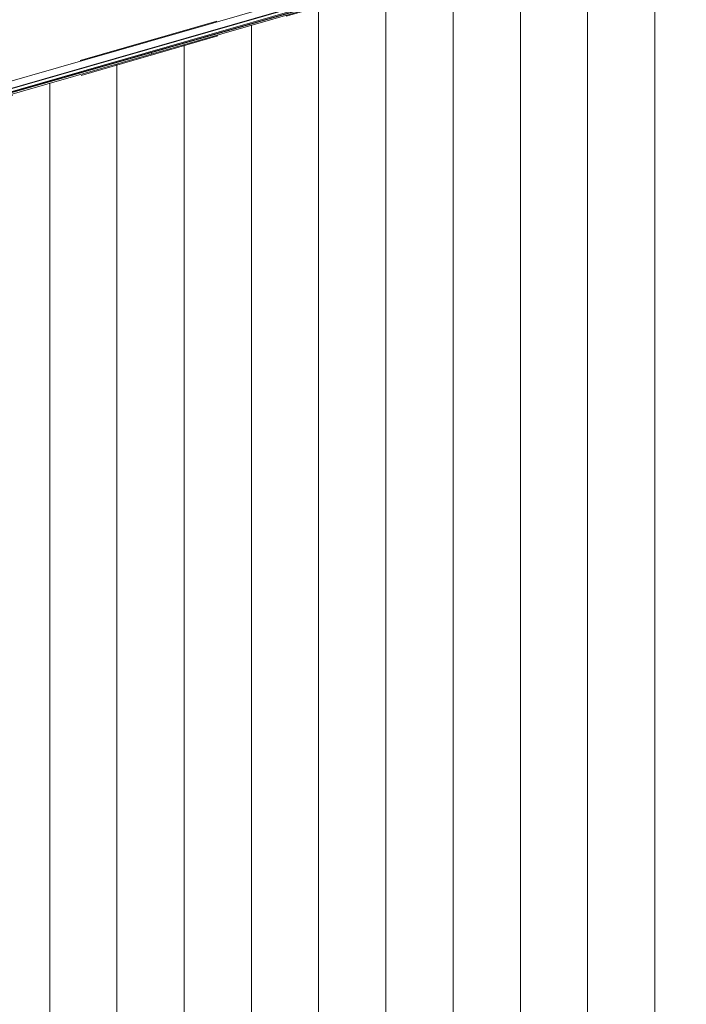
# Model space of a CAD drawing. Header units: millimetres. Extents: x -65 to 293624, y -1905 to 31061.
# Tile 58 of 256: x 38406 to 39397, y 17472 to 18937. Entities that reach past the tile are written whole.
import ezdxf

# ---------------------------------------------------------------- set-up
doc = ezdxf.new("R2010")
doc.units = ezdxf.units.MM
doc.header["$MEASUREMENT"] = 0
doc.linetypes.add('Hidden Line', pattern=[317.5, 211.666667, -105.833333])
for name, color, linetype in [('00 2D joon.AR', 7, 'Continuous'), ('1247 Fassaadi valgusti.AR', 7, 'Continuous'), ('1263 Katuse alusserv.AR', 7, 'Continuous'), ('1264 Katusevarustus.AR', 7, 'Continuous')]:
    doc.layers.add(name, color=color, linetype=linetype)

# ---------------------------------------------------------------- blocks, each defined once
blk = doc.blocks.new('*X255', base_point=(-38239, 12361.4))
at = {"layer": '1263 Katuse alusserv.AR', "color": 7, "linetype": 'Continuous', "lineweight": 13}
blk.add_line((38601.4, 18888.5), (38602, 18886.3), dxfattribs=at)
blk = doc.blocks.new('*X256', base_point=(-38239, 12361.4))
at = {"layer": '1263 Katuse alusserv.AR', "color": 7, "linetype": 'Continuous', "lineweight": 13}
blk.add_line((38601.4, 18888.5), (38602, 18886.3), dxfattribs=at)
blk = doc.blocks.new('*X261', base_point=(-38239, 12361.4))
at = {"layer": '1263 Katuse alusserv.AR', "color": 7, "linetype": 'Continuous', "lineweight": 13}
for p, q in [((38950.6, 18975.8), (38950.6, 18911.9)), ((38950.6, 18975.8), (38950.6, 18911.9)), ((39050.6, 18975.8), (39050.6, 18911.9)), ((39050.6, 18975.8), (39050.6, 18911.9)), ((39150.6, 18975.8), (39150.6, 18911.9)), ((39150.6, 18975.8), (39150.6, 18911.9)), ((39250.6, 18975.8), (39250.6, 18911.9)), ((39250.6, 18975.8), (39250.6, 18911.9)), ((39350.6, 18975.8), (39350.6, 18911.9)), ((39350.6, 18975.8), (39350.6, 18911.9)), ((38850.6, 18958), (38850.6, 18911.9)), ((38850.6, 18958), (38850.6, 18911.9)), ((38750.6, 18929.2), (38750.6, 18911.9)), ((38750.6, 18929.2), (38750.6, 18911.9)), ((38750.6, 18911.9), (38750.6, 18847.9)), ((38750.6, 18911.9), (38750.6, 18847.9)), ((38850.6, 18911.9), (38850.6, 18847.9)), ((38850.6, 18911.9), (38850.6, 18847.9)), ((38950.6, 18911.9), (38950.6, 18847.9)), ((38950.6, 18911.9), (38950.6, 18847.9)), ((39050.6, 18911.9), (39050.6, 18847.9)), ((39050.6, 18911.9), (39050.6, 18847.9)), ((39150.6, 18911.9), (39150.6, 18847.9)), ((39150.6, 18911.9), (39150.6, 18847.9)), ((39250.6, 18911.9), (39250.6, 18847.9)), ((39250.6, 18911.9), (39250.6, 18847.9)), ((39350.6, 18911.9), (39350.6, 18847.9)), ((39350.6, 18911.9), (39350.6, 18847.9)), ((38650.6, 18900.3), (38650.6, 18847.9)), ((38650.6, 18900.3), (38650.6, 18847.9)), ((38550.6, 18871.5), (38550.6, 18847.9)), ((38550.6, 18871.5), (38550.6, 18847.9)), ((38550.6, 18847.9), (38550.6, 18784)), ((38550.6, 18847.9), (38550.6, 18784)), ((38650.6, 18847.9), (38650.6, 18784)), ((38650.6, 18847.9), (38650.6, 18784)), ((38750.6, 18847.9), (38750.6, 18784)), ((38750.6, 18847.9), (38750.6, 18784)), ((38850.6, 18847.9), (38850.6, 18784)), ((38850.6, 18847.9), (38850.6, 18784)), ((38950.6, 18847.9), (38950.6, 18784)), ((38950.6, 18847.9), (38950.6, 18784)), ((39050.6, 18847.9), (39050.6, 18784)), ((39050.6, 18847.9), (39050.6, 18784)), ((39150.6, 18847.9), (39150.6, 18784)), ((39150.6, 18847.9), (39150.6, 18784)), ((39250.6, 18847.9), (39250.6, 18784)), ((39250.6, 18847.9), (39250.6, 18784)), ((39350.6, 18847.9), (39350.6, 18784)), ((39350.6, 18847.9), (39350.6, 18784)), ((38450.6, 18842.6), (38450.6, 18784)), ((38450.6, 18842.6), (38450.6, 18784)), ((38450.6, 18784), (38450.6, 18720.1)), ((38450.6, 18784), (38450.6, 18720.1)), ((38550.6, 18784), (38550.6, 18720.1)), ((38550.6, 18784), (38550.6, 18720.1)), ((38650.6, 18784), (38650.6, 18720.1)), ((38650.6, 18784), (38650.6, 18720.1)), ((38750.6, 18784), (38750.6, 18720.1)), ((38750.6, 18784), (38750.6, 18720.1)), ((38850.6, 18784), (38850.6, 18720.1)), ((38850.6, 18784), (38850.6, 18720.1)), ((38950.6, 18784), (38950.6, 18720.1)), ((38950.6, 18784), (38950.6, 18720.1)), ((39050.6, 18784), (39050.6, 18720.1)), ((39050.6, 18784), (39050.6, 18720.1)), ((39150.6, 18784), (39150.6, 18720.1)), ((39150.6, 18784), (39150.6, 18720.1)), ((39250.6, 18784), (39250.6, 18720.1)), ((39250.6, 18784), (39250.6, 18720.1)), ((39350.6, 18784), (39350.6, 18720.1)), ((39350.6, 18784), (39350.6, 18720.1)), ((38450.6, 18720.1), (38450.6, 18656.2)), ((38450.6, 18720.1), (38450.6, 18656.2)), ((38550.6, 18720.1), (38550.6, 18656.2)), ((38550.6, 18720.1), (38550.6, 18656.2)), ((38650.6, 18720.1), (38650.6, 18656.2)), ((38650.6, 18720.1), (38650.6, 18656.2)), ((38750.6, 18720.1), (38750.6, 18656.2)), ((38750.6, 18720.1), (38750.6, 18656.2)), ((38850.6, 18720.1), (38850.6, 18656.2)), ((38850.6, 18720.1), (38850.6, 18656.2)), ((38950.6, 18720.1), (38950.6, 18656.2)), ((38950.6, 18720.1), (38950.6, 18656.2)), ((39050.6, 18720.1), (39050.6, 18656.2)), ((39050.6, 18720.1), (39050.6, 18656.2)), ((39150.6, 18720.1), (39150.6, 18656.2)), ((39150.6, 18720.1), (39150.6, 18656.2)), ((39250.6, 18720.1), (39250.6, 18656.2)), ((39250.6, 18720.1), (39250.6, 18656.2)), ((39350.6, 18720.1), (39350.6, 18656.2)), ((39350.6, 18720.1), (39350.6, 18656.2)), ((38450.6, 18656.2), (38450.6, 18592.3)), ((38450.6, 18656.2), (38450.6, 18592.3)), ((38550.6, 18656.2), (38550.6, 18592.3)), ((38550.6, 18656.2), (38550.6, 18592.3)), ((38650.6, 18656.2), (38650.6, 18592.3)), ((38650.6, 18656.2), (38650.6, 18592.3)), ((38750.6, 18656.2), (38750.6, 18592.3)), ((38750.6, 18656.2), (38750.6, 18592.3)), ((38850.6, 18656.2), (38850.6, 18592.3)), ((38850.6, 18656.2), (38850.6, 18592.3)), ((38950.6, 18656.2), (38950.6, 18592.3)), ((38950.6, 18656.2), (38950.6, 18592.3)), ((39050.6, 18656.2), (39050.6, 18592.3)), ((39050.6, 18656.2), (39050.6, 18592.3)), ((39150.6, 18656.2), (39150.6, 18592.3)), ((39150.6, 18656.2), (39150.6, 18592.3)), ((39250.6, 18656.2), (39250.6, 18592.3)), ((39250.6, 18656.2), (39250.6, 18592.3)), ((39350.6, 18656.2), (39350.6, 18592.3)), ((39350.6, 18656.2), (39350.6, 18592.3)), ((38450.6, 18592.3), (38450.6, 18528.4)), ((38450.6, 18592.3), (38450.6, 18528.4)), ((38550.6, 18592.3), (38550.6, 18528.4)), ((38550.6, 18592.3), (38550.6, 18528.4)), ((38650.6, 18592.3), (38650.6, 18528.4)), ((38650.6, 18592.3), (38650.6, 18528.4)), ((38750.6, 18592.3), (38750.6, 18528.4)), ((38750.6, 18592.3), (38750.6, 18528.4)), ((38850.6, 18592.3), (38850.6, 18528.4)), ((38850.6, 18592.3), (38850.6, 18528.4)), ((38950.6, 18592.3), (38950.6, 18528.4)), ((38950.6, 18592.3), (38950.6, 18528.4)), ((39050.6, 18592.3), (39050.6, 18528.4)), ((39050.6, 18592.3), (39050.6, 18528.4)), ((39150.6, 18592.3), (39150.6, 18528.4)), ((39150.6, 18592.3), (39150.6, 18528.4)), ((39250.6, 18592.3), (39250.6, 18528.4)), ((39250.6, 18592.3), (39250.6, 18528.4)), ((39350.6, 18592.3), (39350.6, 18528.4)), ((39350.6, 18592.3), (39350.6, 18528.4)), ((38450.6, 18528.4), (38450.6, 18464.4)), ((38450.6, 18528.4), (38450.6, 18464.4)), ((38550.6, 18528.4), (38550.6, 18464.4)), ((38550.6, 18528.4), (38550.6, 18464.4)), ((38650.6, 18528.4), (38650.6, 18464.4)), ((38650.6, 18528.4), (38650.6, 18464.4)), ((38750.6, 18528.4), (38750.6, 18464.4)), ((38750.6, 18528.4), (38750.6, 18464.4)), ((38850.6, 18528.4), (38850.6, 18464.4)), ((38850.6, 18528.4), (38850.6, 18464.4)), ((38950.6, 18528.4), (38950.6, 18464.4)), ((38950.6, 18528.4), (38950.6, 18464.4)), ((39050.6, 18528.4), (39050.6, 18464.4)), ((39050.6, 18528.4), (39050.6, 18464.4)), ((39150.6, 18528.4), (39150.6, 18464.4)), ((39150.6, 18528.4), (39150.6, 18464.4)), ((39250.6, 18528.4), (39250.6, 18464.4)), ((39250.6, 18528.4), (39250.6, 18464.4)), ((39350.6, 18528.4), (39350.6, 18464.4)), ((39350.6, 18528.4), (39350.6, 18464.4)), ((38450.6, 18464.4), (38450.6, 18400.5)), ((38450.6, 18464.4), (38450.6, 18400.5)), ((38550.6, 18464.4), (38550.6, 18400.5)), ((38550.6, 18464.4), (38550.6, 18400.5)), ((38650.6, 18464.4), (38650.6, 18400.5)), ((38650.6, 18464.4), (38650.6, 18400.5)), ((38750.6, 18464.4), (38750.6, 18400.5)), ((38750.6, 18464.4), (38750.6, 18400.5)), ((38850.6, 18464.4), (38850.6, 18400.5)), ((38850.6, 18464.4), (38850.6, 18400.5)), ((38950.6, 18464.4), (38950.6, 18400.5)), ((38950.6, 18464.4), (38950.6, 18400.5)), ((39050.6, 18464.4), (39050.6, 18400.5)), ((39050.6, 18464.4), (39050.6, 18400.5)), ((39150.6, 18464.4), (39150.6, 18400.5)), ((39150.6, 18464.4), (39150.6, 18400.5)), ((39250.6, 18464.4), (39250.6, 18400.5)), ((39250.6, 18464.4), (39250.6, 18400.5)), ((39350.6, 18464.4), (39350.6, 18400.5)), ((39350.6, 18464.4), (39350.6, 18400.5)), ((38450.6, 18400.5), (38450.6, 18336.6)), ((38450.6, 18400.5), (38450.6, 18336.6)), ((38550.6, 18400.5), (38550.6, 18336.6)), ((38550.6, 18400.5), (38550.6, 18336.6)), ((38650.6, 18400.5), (38650.6, 18336.6)), ((38650.6, 18400.5), (38650.6, 18336.6)), ((38750.6, 18400.5), (38750.6, 18336.6)), ((38750.6, 18400.5), (38750.6, 18336.6)), ((38850.6, 18400.5), (38850.6, 18336.6)), ((38850.6, 18400.5), (38850.6, 18336.6)), ((38950.6, 18400.5), (38950.6, 18336.6)), ((38950.6, 18400.5), (38950.6, 18336.6)), ((39050.6, 18400.5), (39050.6, 18336.6)), ((39050.6, 18400.5), (39050.6, 18336.6)), ((39150.6, 18400.5), (39150.6, 18336.6)), ((39150.6, 18400.5), (39150.6, 18336.6)), ((39250.6, 18400.5), (39250.6, 18336.6)), ((39250.6, 18400.5), (39250.6, 18336.6)), ((39350.6, 18400.5), (39350.6, 18336.6)), ((39350.6, 18400.5), (39350.6, 18336.6)), ((38450.6, 18336.6), (38450.6, 18272.7)), ((38450.6, 18336.6), (38450.6, 18272.7)), ((38550.6, 18336.6), (38550.6, 18272.7)), ((38550.6, 18336.6), (38550.6, 18272.7)), ((38650.6, 18336.6), (38650.6, 18272.7)), ((38650.6, 18336.6), (38650.6, 18272.7)), ((38750.6, 18336.6), (38750.6, 18272.7)), ((38750.6, 18336.6), (38750.6, 18272.7)), ((38850.6, 18336.6), (38850.6, 18272.7)), ((38850.6, 18336.6), (38850.6, 18272.7)), ((38950.6, 18336.6), (38950.6, 18272.7)), ((38950.6, 18336.6), (38950.6, 18272.7)), ((39050.6, 18336.6), (39050.6, 18272.7)), ((39050.6, 18336.6), (39050.6, 18272.7)), ((39150.6, 18336.6), (39150.6, 18272.7)), ((39150.6, 18336.6), (39150.6, 18272.7)), ((39250.6, 18336.6), (39250.6, 18272.7)), ((39250.6, 18336.6), (39250.6, 18272.7)), ((39350.6, 18336.6), (39350.6, 18272.7)), ((39350.6, 18336.6), (39350.6, 18272.7)), ((38450.6, 18272.7), (38450.6, 18208.8)), ((38450.6, 18272.7), (38450.6, 18208.8)), ((38550.6, 18272.7), (38550.6, 18208.8)), ((38550.6, 18272.7), (38550.6, 18208.8)), ((38650.6, 18272.7), (38650.6, 18208.8)), ((38650.6, 18272.7), (38650.6, 18208.8)), ((38750.6, 18272.7), (38750.6, 18208.8)), ((38750.6, 18272.7), (38750.6, 18208.8)), ((38850.6, 18272.7), (38850.6, 18208.8)), ((38850.6, 18272.7), (38850.6, 18208.8)), ((38950.6, 18272.7), (38950.6, 18208.8)), ((38950.6, 18272.7), (38950.6, 18208.8)), ((39050.6, 18272.7), (39050.6, 18208.8)), ((39050.6, 18272.7), (39050.6, 18208.8)), ((39150.6, 18272.7), (39150.6, 18208.8)), ((39150.6, 18272.7), (39150.6, 18208.8)), ((39250.6, 18272.7), (39250.6, 18208.8)), ((39250.6, 18272.7), (39250.6, 18208.8)), ((39350.6, 18272.7), (39350.6, 18208.8)), ((39350.6, 18272.7), (39350.6, 18208.8)), ((38450.6, 18208.8), (38450.6, 18144.9)), ((38450.6, 18208.8), (38450.6, 18144.9)), ((38550.6, 18208.8), (38550.6, 18144.9)), ((38550.6, 18208.8), (38550.6, 18144.9)), ((38650.6, 18208.8), (38650.6, 18144.9)), ((38650.6, 18208.8), (38650.6, 18144.9)), ((38750.6, 18208.8), (38750.6, 18144.9)), ((38750.6, 18208.8), (38750.6, 18144.9)), ((38850.6, 18208.8), (38850.6, 18144.9)), ((38850.6, 18208.8), (38850.6, 18144.9)), ((38950.6, 18208.8), (38950.6, 18144.9)), ((38950.6, 18208.8), (38950.6, 18144.9)), ((39050.6, 18208.8), (39050.6, 18144.9)), ((39050.6, 18208.8), (39050.6, 18144.9)), ((39150.6, 18208.8), (39150.6, 18144.9)), ((39150.6, 18208.8), (39150.6, 18144.9)), ((39250.6, 18208.8), (39250.6, 18144.9)), ((39250.6, 18208.8), (39250.6, 18144.9)), ((39350.6, 18208.8), (39350.6, 18144.9)), ((39350.6, 18208.8), (39350.6, 18144.9)), ((38450.6, 18144.9), (38450.6, 18080.9)), ((38450.6, 18144.9), (38450.6, 18080.9)), ((38550.6, 18144.9), (38550.6, 18080.9)), ((38550.6, 18144.9), (38550.6, 18080.9)), ((38650.6, 18144.9), (38650.6, 18080.9)), ((38650.6, 18144.9), (38650.6, 18080.9)), ((38750.6, 18144.9), (38750.6, 18080.9)), ((38750.6, 18144.9), (38750.6, 18080.9)), ((38850.6, 18144.9), (38850.6, 18080.9)), ((38850.6, 18144.9), (38850.6, 18080.9)), ((38950.6, 18144.9), (38950.6, 18080.9)), ((38950.6, 18144.9), (38950.6, 18080.9)), ((39050.6, 18144.9), (39050.6, 18080.9)), ((39050.6, 18144.9), (39050.6, 18080.9)), ((39150.6, 18144.9), (39150.6, 18080.9)), ((39150.6, 18144.9), (39150.6, 18080.9)), ((39250.6, 18144.9), (39250.6, 18080.9)), ((39250.6, 18144.9), (39250.6, 18080.9)), ((39350.6, 18144.9), (39350.6, 18080.9)), ((39350.6, 18144.9), (39350.6, 18080.9)), ((38450.6, 18080.9), (38450.6, 18017)), ((38450.6, 18080.9), (38450.6, 18017)), ((38550.6, 18080.9), (38550.6, 18017)), ((38550.6, 18080.9), (38550.6, 18017)), ((38650.6, 18080.9), (38650.6, 18017)), ((38650.6, 18080.9), (38650.6, 18017)), ((38750.6, 18080.9), (38750.6, 18017)), ((38750.6, 18080.9), (38750.6, 18017)), ((38850.6, 18080.9), (38850.6, 18017)), ((38850.6, 18080.9), (38850.6, 18017)), ((38950.6, 18080.9), (38950.6, 18017)), ((38950.6, 18080.9), (38950.6, 18017)), ((39050.6, 18080.9), (39050.6, 18017)), ((39050.6, 18080.9), (39050.6, 18017)), ((39150.6, 18080.9), (39150.6, 18017)), ((39150.6, 18080.9), (39150.6, 18017)), ((39250.6, 18080.9), (39250.6, 18017)), ((39250.6, 18080.9), (39250.6, 18017)), ((39350.6, 18080.9), (39350.6, 18017)), ((39350.6, 18080.9), (39350.6, 18017)), ((38450.6, 18017), (38450.6, 17953.1)), ((38450.6, 18017), (38450.6, 17953.1)), ((38550.6, 18017), (38550.6, 17953.1)), ((38550.6, 18017), (38550.6, 17953.1)), ((38650.6, 18017), (38650.6, 17953.1)), ((38650.6, 18017), (38650.6, 17953.1)), ((38750.6, 18017), (38750.6, 17953.1)), ((38750.6, 18017), (38750.6, 17953.1)), ((38850.6, 18017), (38850.6, 17953.1)), ((38850.6, 18017), (38850.6, 17953.1)), ((38950.6, 18017), (38950.6, 17953.1)), ((38950.6, 18017), (38950.6, 17953.1)), ((39050.6, 18017), (39050.6, 17953.1)), ((39050.6, 18017), (39050.6, 17953.1)), ((39150.6, 18017), (39150.6, 17953.1)), ((39150.6, 18017), (39150.6, 17953.1)), ((39250.6, 18017), (39250.6, 17953.1)), ((39250.6, 18017), (39250.6, 17953.1)), ((39350.6, 18017), (39350.6, 17953.1)), ((39350.6, 18017), (39350.6, 17953.1)), ((38450.6, 17953.1), (38450.6, 17889.2)), ((38450.6, 17953.1), (38450.6, 17889.2)), ((38550.6, 17953.1), (38550.6, 17889.2)), ((38550.6, 17953.1), (38550.6, 17889.2)), ((38650.6, 17953.1), (38650.6, 17889.2)), ((38650.6, 17953.1), (38650.6, 17889.2)), ((38750.6, 17953.1), (38750.6, 17889.2)), ((38750.6, 17953.1), (38750.6, 17889.2)), ((38850.6, 17953.1), (38850.6, 17889.2)), ((38850.6, 17953.1), (38850.6, 17889.2)), ((38950.6, 17953.1), (38950.6, 17889.2)), ((38950.6, 17953.1), (38950.6, 17889.2)), ((39050.6, 17953.1), (39050.6, 17889.2)), ((39050.6, 17953.1), (39050.6, 17889.2)), ((39150.6, 17953.1), (39150.6, 17889.2)), ((39150.6, 17953.1), (39150.6, 17889.2)), ((39250.6, 17953.1), (39250.6, 17889.2)), ((39250.6, 17953.1), (39250.6, 17889.2)), ((39350.6, 17953.1), (39350.6, 17889.2)), ((39350.6, 17953.1), (39350.6, 17889.2)), ((38450.6, 17889.2), (38450.6, 17825.3)), ((38450.6, 17889.2), (38450.6, 17825.3)), ((38550.6, 17889.2), (38550.6, 17825.3)), ((38550.6, 17889.2), (38550.6, 17825.3)), ((38650.6, 17889.2), (38650.6, 17825.3)), ((38650.6, 17889.2), (38650.6, 17825.3)), ((38750.6, 17889.2), (38750.6, 17825.3)), ((38750.6, 17889.2), (38750.6, 17825.3)), ((38850.6, 17889.2), (38850.6, 17825.3)), ((38850.6, 17889.2), (38850.6, 17825.3)), ((38950.6, 17889.2), (38950.6, 17825.3)), ((38950.6, 17889.2), (38950.6, 17825.3)), ((39050.6, 17889.2), (39050.6, 17825.3)), ((39050.6, 17889.2), (39050.6, 17825.3)), ((39150.6, 17889.2), (39150.6, 17825.3)), ((39150.6, 17889.2), (39150.6, 17825.3)), ((39250.6, 17889.2), (39250.6, 17825.3)), ((39250.6, 17889.2), (39250.6, 17825.3)), ((39350.6, 17889.2), (39350.6, 17825.3)), ((39350.6, 17889.2), (39350.6, 17825.3)), ((38450.6, 17825.3), (38450.6, 17761.4)), ((38450.6, 17825.3), (38450.6, 17761.4)), ((38550.6, 17825.3), (38550.6, 17761.4)), ((38550.6, 17825.3), (38550.6, 17761.4)), ((38650.6, 17825.3), (38650.6, 17761.4)), ((38650.6, 17825.3), (38650.6, 17761.4)), ((38750.6, 17825.3), (38750.6, 17761.4)), ((38750.6, 17825.3), (38750.6, 17761.4)), ((38850.6, 17825.3), (38850.6, 17761.4)), ((38850.6, 17825.3), (38850.6, 17761.4)), ((38950.6, 17825.3), (38950.6, 17761.4)), ((38950.6, 17825.3), (38950.6, 17761.4)), ((39050.6, 17825.3), (39050.6, 17761.4)), ((39050.6, 17825.3), (39050.6, 17761.4)), ((39150.6, 17825.3), (39150.6, 17761.4)), ((39150.6, 17825.3), (39150.6, 17761.4)), ((39250.6, 17825.3), (39250.6, 17761.4)), ((39250.6, 17825.3), (39250.6, 17761.4)), ((39350.6, 17825.3), (39350.6, 17761.4)), ((39350.6, 17825.3), (39350.6, 17761.4)), ((38450.6, 17761.4), (38450.6, 17697.4)), ((38450.6, 17761.4), (38450.6, 17697.4)), ((38550.6, 17761.4), (38550.6, 17697.4)), ((38550.6, 17761.4), (38550.6, 17697.4)), ((38650.6, 17761.4), (38650.6, 17697.4)), ((38650.6, 17761.4), (38650.6, 17697.4)), ((38750.6, 17761.4), (38750.6, 17697.4)), ((38750.6, 17761.4), (38750.6, 17697.4)), ((38850.6, 17761.4), (38850.6, 17697.4)), ((38850.6, 17761.4), (38850.6, 17697.4)), ((38950.6, 17761.4), (38950.6, 17697.4)), ((38950.6, 17761.4), (38950.6, 17697.4)), ((39050.6, 17761.4), (39050.6, 17697.4)), ((39050.6, 17761.4), (39050.6, 17697.4)), ((39150.6, 17761.4), (39150.6, 17697.4)), ((39150.6, 17761.4), (39150.6, 17697.4)), ((39250.6, 17761.4), (39250.6, 17697.4)), ((39250.6, 17761.4), (39250.6, 17697.4)), ((39350.6, 17761.4), (39350.6, 17697.4)), ((39350.6, 17761.4), (39350.6, 17697.4)), ((38450.6, 17697.4), (38450.6, 17633.5)), ((38450.6, 17697.4), (38450.6, 17633.5)), ((38550.6, 17697.4), (38550.6, 17633.5)), ((38550.6, 17697.4), (38550.6, 17633.5)), ((38650.6, 17697.4), (38650.6, 17633.5)), ((38650.6, 17697.4), (38650.6, 17633.5)), ((38750.6, 17697.4), (38750.6, 17633.5)), ((38750.6, 17697.4), (38750.6, 17633.5)), ((38850.6, 17697.4), (38850.6, 17633.5)), ((38850.6, 17697.4), (38850.6, 17633.5)), ((38950.6, 17697.4), (38950.6, 17633.5)), ((38950.6, 17697.4), (38950.6, 17633.5)), ((39050.6, 17697.4), (39050.6, 17633.5)), ((39050.6, 17697.4), (39050.6, 17633.5)), ((39150.6, 17697.4), (39150.6, 17633.5)), ((39150.6, 17697.4), (39150.6, 17633.5)), ((39250.6, 17697.4), (39250.6, 17633.5)), ((39250.6, 17697.4), (39250.6, 17633.5)), ((39350.6, 17697.4), (39350.6, 17633.5)), ((39350.6, 17697.4), (39350.6, 17633.5)), ((38450.6, 17633.5), (38450.6, 17569.6)), ((38450.6, 17633.5), (38450.6, 17569.6)), ((38550.6, 17633.5), (38550.6, 17569.6)), ((38550.6, 17633.5), (38550.6, 17569.6)), ((38650.6, 17633.5), (38650.6, 17569.6)), ((38650.6, 17633.5), (38650.6, 17569.6)), ((38750.6, 17633.5), (38750.6, 17569.6)), ((38750.6, 17633.5), (38750.6, 17569.6)), ((38850.6, 17633.5), (38850.6, 17569.6)), ((38850.6, 17633.5), (38850.6, 17569.6)), ((38950.6, 17633.5), (38950.6, 17569.6)), ((38950.6, 17633.5), (38950.6, 17569.6)), ((39050.6, 17633.5), (39050.6, 17569.6)), ((39050.6, 17633.5), (39050.6, 17569.6)), ((39150.6, 17633.5), (39150.6, 17569.6)), ((39150.6, 17633.5), (39150.6, 17569.6)), ((39250.6, 17633.5), (39250.6, 17569.6)), ((39250.6, 17633.5), (39250.6, 17569.6)), ((39350.6, 17633.5), (39350.6, 17569.6)), ((39350.6, 17633.5), (39350.6, 17569.6)), ((38450.6, 17569.6), (38450.6, 17505.7)), ((38450.6, 17569.6), (38450.6, 17505.7)), ((38550.6, 17569.6), (38550.6, 17505.7)), ((38550.6, 17569.6), (38550.6, 17505.7)), ((38650.6, 17569.6), (38650.6, 17505.7)), ((38650.6, 17569.6), (38650.6, 17505.7)), ((38750.6, 17569.6), (38750.6, 17505.7)), ((38750.6, 17569.6), (38750.6, 17505.7)), ((38850.6, 17569.6), (38850.6, 17505.7)), ((38850.6, 17569.6), (38850.6, 17505.7)), ((38950.6, 17569.6), (38950.6, 17505.7)), ((38950.6, 17569.6), (38950.6, 17505.7)), ((39050.6, 17569.6), (39050.6, 17505.7)), ((39050.6, 17569.6), (39050.6, 17505.7)), ((39150.6, 17569.6), (39150.6, 17505.7)), ((39150.6, 17569.6), (39150.6, 17505.7)), ((39250.6, 17569.6), (39250.6, 17505.7)), ((39250.6, 17569.6), (39250.6, 17505.7)), ((39350.6, 17569.6), (39350.6, 17505.7)), ((39350.6, 17569.6), (39350.6, 17505.7)), ((38450.6, 17505.7), (38450.6, 17441.8)), ((38450.6, 17505.7), (38450.6, 17441.8)), ((38550.6, 17505.7), (38550.6, 17441.8)), ((38550.6, 17505.7), (38550.6, 17441.8)), ((38650.6, 17505.7), (38650.6, 17441.8)), ((38650.6, 17505.7), (38650.6, 17441.8)), ((38750.6, 17505.7), (38750.6, 17441.8)), ((38750.6, 17505.7), (38750.6, 17441.8)), ((38850.6, 17505.7), (38850.6, 17441.8)), ((38850.6, 17505.7), (38850.6, 17441.8)), ((38950.6, 17505.7), (38950.6, 17441.8)), ((38950.6, 17505.7), (38950.6, 17441.8)), ((39050.6, 17505.7), (39050.6, 17441.8)), ((39050.6, 17505.7), (39050.6, 17441.8)), ((39150.6, 17505.7), (39150.6, 17441.8)), ((39150.6, 17505.7), (39150.6, 17441.8)), ((39250.6, 17505.7), (39250.6, 17441.8)), ((39250.6, 17505.7), (39250.6, 17441.8)), ((39350.6, 17505.7), (39350.6, 17441.8)), ((39350.6, 17505.7), (39350.6, 17441.8))]:
    blk.add_line(p, q, dxfattribs=at)
blk = doc.blocks.new('*X262', base_point=(-38239, 12361.4))
at = {"layer": '1263 Katuse alusserv.AR', "color": 7, "linetype": 'Continuous', "lineweight": 13}
for p, q in [((38950.6, 18975.8), (38950.6, 18911.9)), ((38950.6, 18975.8), (38950.6, 18911.9)), ((39050.6, 18975.8), (39050.6, 18911.9)), ((39050.6, 18975.8), (39050.6, 18911.9)), ((39150.6, 18975.8), (39150.6, 18911.9)), ((39150.6, 18975.8), (39150.6, 18911.9)), ((39250.6, 18975.8), (39250.6, 18911.9)), ((39250.6, 18975.8), (39250.6, 18911.9)), ((39350.6, 18975.8), (39350.6, 18911.9)), ((39350.6, 18975.8), (39350.6, 18911.9)), ((38850.6, 18958), (38850.6, 18911.9)), ((38850.6, 18958), (38850.6, 18911.9)), ((38750.6, 18929.2), (38750.6, 18911.9)), ((38750.6, 18929.2), (38750.6, 18911.9)), ((38750.6, 18911.9), (38750.6, 18847.9)), ((38750.6, 18911.9), (38750.6, 18847.9)), ((38850.6, 18911.9), (38850.6, 18847.9)), ((38850.6, 18911.9), (38850.6, 18847.9)), ((38950.6, 18911.9), (38950.6, 18847.9)), ((38950.6, 18911.9), (38950.6, 18847.9)), ((39050.6, 18911.9), (39050.6, 18847.9)), ((39050.6, 18911.9), (39050.6, 18847.9)), ((39150.6, 18911.9), (39150.6, 18847.9)), ((39150.6, 18911.9), (39150.6, 18847.9)), ((39250.6, 18911.9), (39250.6, 18847.9)), ((39250.6, 18911.9), (39250.6, 18847.9)), ((39350.6, 18911.9), (39350.6, 18847.9)), ((39350.6, 18911.9), (39350.6, 18847.9)), ((38650.6, 18900.3), (38650.6, 18847.9)), ((38650.6, 18900.3), (38650.6, 18847.9)), ((38550.6, 18871.5), (38550.6, 18847.9)), ((38550.6, 18871.5), (38550.6, 18847.9)), ((38550.6, 18847.9), (38550.6, 18784)), ((38550.6, 18847.9), (38550.6, 18784)), ((38650.6, 18847.9), (38650.6, 18784)), ((38650.6, 18847.9), (38650.6, 18784)), ((38750.6, 18847.9), (38750.6, 18784)), ((38750.6, 18847.9), (38750.6, 18784)), ((38850.6, 18847.9), (38850.6, 18784)), ((38850.6, 18847.9), (38850.6, 18784)), ((38950.6, 18847.9), (38950.6, 18784)), ((38950.6, 18847.9), (38950.6, 18784)), ((39050.6, 18847.9), (39050.6, 18784)), ((39050.6, 18847.9), (39050.6, 18784)), ((39150.6, 18847.9), (39150.6, 18784)), ((39150.6, 18847.9), (39150.6, 18784)), ((39250.6, 18847.9), (39250.6, 18784)), ((39250.6, 18847.9), (39250.6, 18784)), ((39350.6, 18847.9), (39350.6, 18784)), ((39350.6, 18847.9), (39350.6, 18784)), ((38450.6, 18842.6), (38450.6, 18784)), ((38450.6, 18842.6), (38450.6, 18784)), ((38450.6, 18784), (38450.6, 18720.1)), ((38450.6, 18784), (38450.6, 18720.1)), ((38550.6, 18784), (38550.6, 18720.1)), ((38550.6, 18784), (38550.6, 18720.1)), ((38650.6, 18784), (38650.6, 18720.1)), ((38650.6, 18784), (38650.6, 18720.1)), ((38750.6, 18784), (38750.6, 18720.1)), ((38750.6, 18784), (38750.6, 18720.1)), ((38850.6, 18784), (38850.6, 18720.1)), ((38850.6, 18784), (38850.6, 18720.1)), ((38950.6, 18784), (38950.6, 18720.1)), ((38950.6, 18784), (38950.6, 18720.1)), ((39050.6, 18784), (39050.6, 18720.1)), ((39050.6, 18784), (39050.6, 18720.1)), ((39150.6, 18784), (39150.6, 18720.1)), ((39150.6, 18784), (39150.6, 18720.1)), ((39250.6, 18784), (39250.6, 18720.1)), ((39250.6, 18784), (39250.6, 18720.1)), ((39350.6, 18784), (39350.6, 18720.1)), ((39350.6, 18784), (39350.6, 18720.1)), ((38450.6, 18720.1), (38450.6, 18656.2)), ((38450.6, 18720.1), (38450.6, 18656.2)), ((38550.6, 18720.1), (38550.6, 18656.2)), ((38550.6, 18720.1), (38550.6, 18656.2)), ((38650.6, 18720.1), (38650.6, 18656.2)), ((38650.6, 18720.1), (38650.6, 18656.2)), ((38750.6, 18720.1), (38750.6, 18656.2)), ((38750.6, 18720.1), (38750.6, 18656.2)), ((38850.6, 18720.1), (38850.6, 18656.2)), ((38850.6, 18720.1), (38850.6, 18656.2)), ((38950.6, 18720.1), (38950.6, 18656.2)), ((38950.6, 18720.1), (38950.6, 18656.2)), ((39050.6, 18720.1), (39050.6, 18656.2)), ((39050.6, 18720.1), (39050.6, 18656.2)), ((39150.6, 18720.1), (39150.6, 18656.2)), ((39150.6, 18720.1), (39150.6, 18656.2)), ((39250.6, 18720.1), (39250.6, 18656.2)), ((39250.6, 18720.1), (39250.6, 18656.2)), ((39350.6, 18720.1), (39350.6, 18656.2)), ((39350.6, 18720.1), (39350.6, 18656.2)), ((38450.6, 18656.2), (38450.6, 18592.3)), ((38450.6, 18656.2), (38450.6, 18592.3)), ((38550.6, 18656.2), (38550.6, 18592.3)), ((38550.6, 18656.2), (38550.6, 18592.3)), ((38650.6, 18656.2), (38650.6, 18592.3)), ((38650.6, 18656.2), (38650.6, 18592.3)), ((38750.6, 18656.2), (38750.6, 18592.3)), ((38750.6, 18656.2), (38750.6, 18592.3)), ((38850.6, 18656.2), (38850.6, 18592.3)), ((38850.6, 18656.2), (38850.6, 18592.3)), ((38950.6, 18656.2), (38950.6, 18592.3)), ((38950.6, 18656.2), (38950.6, 18592.3)), ((39050.6, 18656.2), (39050.6, 18592.3)), ((39050.6, 18656.2), (39050.6, 18592.3)), ((39150.6, 18656.2), (39150.6, 18592.3)), ((39150.6, 18656.2), (39150.6, 18592.3)), ((39250.6, 18656.2), (39250.6, 18592.3)), ((39250.6, 18656.2), (39250.6, 18592.3)), ((39350.6, 18656.2), (39350.6, 18592.3)), ((39350.6, 18656.2), (39350.6, 18592.3)), ((38450.6, 18592.3), (38450.6, 18528.4)), ((38450.6, 18592.3), (38450.6, 18528.4)), ((38550.6, 18592.3), (38550.6, 18528.4)), ((38550.6, 18592.3), (38550.6, 18528.4)), ((38650.6, 18592.3), (38650.6, 18528.4)), ((38650.6, 18592.3), (38650.6, 18528.4)), ((38750.6, 18592.3), (38750.6, 18528.4)), ((38750.6, 18592.3), (38750.6, 18528.4)), ((38850.6, 18592.3), (38850.6, 18528.4)), ((38850.6, 18592.3), (38850.6, 18528.4)), ((38950.6, 18592.3), (38950.6, 18528.4)), ((38950.6, 18592.3), (38950.6, 18528.4)), ((39050.6, 18592.3), (39050.6, 18528.4)), ((39050.6, 18592.3), (39050.6, 18528.4)), ((39150.6, 18592.3), (39150.6, 18528.4)), ((39150.6, 18592.3), (39150.6, 18528.4)), ((39250.6, 18592.3), (39250.6, 18528.4)), ((39250.6, 18592.3), (39250.6, 18528.4)), ((39350.6, 18592.3), (39350.6, 18528.4)), ((39350.6, 18592.3), (39350.6, 18528.4)), ((38450.6, 18528.4), (38450.6, 18464.4)), ((38450.6, 18528.4), (38450.6, 18464.4)), ((38550.6, 18528.4), (38550.6, 18464.4)), ((38550.6, 18528.4), (38550.6, 18464.4)), ((38650.6, 18528.4), (38650.6, 18464.4)), ((38650.6, 18528.4), (38650.6, 18464.4)), ((38750.6, 18528.4), (38750.6, 18464.4)), ((38750.6, 18528.4), (38750.6, 18464.4)), ((38850.6, 18528.4), (38850.6, 18464.4)), ((38850.6, 18528.4), (38850.6, 18464.4)), ((38950.6, 18528.4), (38950.6, 18464.4)), ((38950.6, 18528.4), (38950.6, 18464.4)), ((39050.6, 18528.4), (39050.6, 18464.4)), ((39050.6, 18528.4), (39050.6, 18464.4)), ((39150.6, 18528.4), (39150.6, 18464.4)), ((39150.6, 18528.4), (39150.6, 18464.4)), ((39250.6, 18528.4), (39250.6, 18464.4)), ((39250.6, 18528.4), (39250.6, 18464.4)), ((39350.6, 18528.4), (39350.6, 18464.4)), ((39350.6, 18528.4), (39350.6, 18464.4)), ((38450.6, 18464.4), (38450.6, 18400.5)), ((38450.6, 18464.4), (38450.6, 18400.5)), ((38550.6, 18464.4), (38550.6, 18400.5)), ((38550.6, 18464.4), (38550.6, 18400.5)), ((38650.6, 18464.4), (38650.6, 18400.5)), ((38650.6, 18464.4), (38650.6, 18400.5)), ((38750.6, 18464.4), (38750.6, 18400.5)), ((38750.6, 18464.4), (38750.6, 18400.5)), ((38850.6, 18464.4), (38850.6, 18400.5)), ((38850.6, 18464.4), (38850.6, 18400.5)), ((38950.6, 18464.4), (38950.6, 18400.5)), ((38950.6, 18464.4), (38950.6, 18400.5)), ((39050.6, 18464.4), (39050.6, 18400.5)), ((39050.6, 18464.4), (39050.6, 18400.5)), ((39150.6, 18464.4), (39150.6, 18400.5)), ((39150.6, 18464.4), (39150.6, 18400.5)), ((39250.6, 18464.4), (39250.6, 18400.5)), ((39250.6, 18464.4), (39250.6, 18400.5)), ((39350.6, 18464.4), (39350.6, 18400.5)), ((39350.6, 18464.4), (39350.6, 18400.5)), ((38450.6, 18400.5), (38450.6, 18336.6)), ((38450.6, 18400.5), (38450.6, 18336.6)), ((38550.6, 18400.5), (38550.6, 18336.6)), ((38550.6, 18400.5), (38550.6, 18336.6)), ((38650.6, 18400.5), (38650.6, 18336.6)), ((38650.6, 18400.5), (38650.6, 18336.6)), ((38750.6, 18400.5), (38750.6, 18336.6)), ((38750.6, 18400.5), (38750.6, 18336.6)), ((38850.6, 18400.5), (38850.6, 18336.6)), ((38850.6, 18400.5), (38850.6, 18336.6)), ((38950.6, 18400.5), (38950.6, 18336.6)), ((38950.6, 18400.5), (38950.6, 18336.6)), ((39050.6, 18400.5), (39050.6, 18336.6)), ((39050.6, 18400.5), (39050.6, 18336.6)), ((39150.6, 18400.5), (39150.6, 18336.6)), ((39150.6, 18400.5), (39150.6, 18336.6)), ((39250.6, 18400.5), (39250.6, 18336.6)), ((39250.6, 18400.5), (39250.6, 18336.6)), ((39350.6, 18400.5), (39350.6, 18336.6)), ((39350.6, 18400.5), (39350.6, 18336.6)), ((38450.6, 18336.6), (38450.6, 18272.7)), ((38450.6, 18336.6), (38450.6, 18272.7)), ((38550.6, 18336.6), (38550.6, 18272.7)), ((38550.6, 18336.6), (38550.6, 18272.7)), ((38650.6, 18336.6), (38650.6, 18272.7)), ((38650.6, 18336.6), (38650.6, 18272.7)), ((38750.6, 18336.6), (38750.6, 18272.7)), ((38750.6, 18336.6), (38750.6, 18272.7)), ((38850.6, 18336.6), (38850.6, 18272.7)), ((38850.6, 18336.6), (38850.6, 18272.7)), ((38950.6, 18336.6), (38950.6, 18272.7)), ((38950.6, 18336.6), (38950.6, 18272.7)), ((39050.6, 18336.6), (39050.6, 18272.7)), ((39050.6, 18336.6), (39050.6, 18272.7)), ((39150.6, 18336.6), (39150.6, 18272.7)), ((39150.6, 18336.6), (39150.6, 18272.7)), ((39250.6, 18336.6), (39250.6, 18272.7)), ((39250.6, 18336.6), (39250.6, 18272.7)), ((39350.6, 18336.6), (39350.6, 18272.7)), ((39350.6, 18336.6), (39350.6, 18272.7)), ((38450.6, 18272.7), (38450.6, 18208.8)), ((38450.6, 18272.7), (38450.6, 18208.8)), ((38550.6, 18272.7), (38550.6, 18208.8)), ((38550.6, 18272.7), (38550.6, 18208.8)), ((38650.6, 18272.7), (38650.6, 18208.8)), ((38650.6, 18272.7), (38650.6, 18208.8)), ((38750.6, 18272.7), (38750.6, 18208.8)), ((38750.6, 18272.7), (38750.6, 18208.8)), ((38850.6, 18272.7), (38850.6, 18208.8)), ((38850.6, 18272.7), (38850.6, 18208.8)), ((38950.6, 18272.7), (38950.6, 18208.8)), ((38950.6, 18272.7), (38950.6, 18208.8)), ((39050.6, 18272.7), (39050.6, 18208.8)), ((39050.6, 18272.7), (39050.6, 18208.8)), ((39150.6, 18272.7), (39150.6, 18208.8)), ((39150.6, 18272.7), (39150.6, 18208.8)), ((39250.6, 18272.7), (39250.6, 18208.8)), ((39250.6, 18272.7), (39250.6, 18208.8)), ((39350.6, 18272.7), (39350.6, 18208.8)), ((39350.6, 18272.7), (39350.6, 18208.8)), ((38450.6, 18208.8), (38450.6, 18144.9)), ((38450.6, 18208.8), (38450.6, 18144.9)), ((38550.6, 18208.8), (38550.6, 18144.9)), ((38550.6, 18208.8), (38550.6, 18144.9)), ((38650.6, 18208.8), (38650.6, 18144.9)), ((38650.6, 18208.8), (38650.6, 18144.9)), ((38750.6, 18208.8), (38750.6, 18144.9)), ((38750.6, 18208.8), (38750.6, 18144.9)), ((38850.6, 18208.8), (38850.6, 18144.9)), ((38850.6, 18208.8), (38850.6, 18144.9)), ((38950.6, 18208.8), (38950.6, 18144.9)), ((38950.6, 18208.8), (38950.6, 18144.9)), ((39050.6, 18208.8), (39050.6, 18144.9)), ((39050.6, 18208.8), (39050.6, 18144.9)), ((39150.6, 18208.8), (39150.6, 18144.9)), ((39150.6, 18208.8), (39150.6, 18144.9)), ((39250.6, 18208.8), (39250.6, 18144.9)), ((39250.6, 18208.8), (39250.6, 18144.9)), ((39350.6, 18208.8), (39350.6, 18144.9)), ((39350.6, 18208.8), (39350.6, 18144.9)), ((38450.6, 18144.9), (38450.6, 18080.9)), ((38450.6, 18144.9), (38450.6, 18080.9)), ((38550.6, 18144.9), (38550.6, 18080.9)), ((38550.6, 18144.9), (38550.6, 18080.9)), ((38650.6, 18144.9), (38650.6, 18080.9)), ((38650.6, 18144.9), (38650.6, 18080.9)), ((38750.6, 18144.9), (38750.6, 18080.9)), ((38750.6, 18144.9), (38750.6, 18080.9)), ((38850.6, 18144.9), (38850.6, 18080.9)), ((38850.6, 18144.9), (38850.6, 18080.9)), ((38950.6, 18144.9), (38950.6, 18080.9)), ((38950.6, 18144.9), (38950.6, 18080.9)), ((39050.6, 18144.9), (39050.6, 18080.9)), ((39050.6, 18144.9), (39050.6, 18080.9)), ((39150.6, 18144.9), (39150.6, 18080.9)), ((39150.6, 18144.9), (39150.6, 18080.9)), ((39250.6, 18144.9), (39250.6, 18080.9)), ((39250.6, 18144.9), (39250.6, 18080.9)), ((39350.6, 18144.9), (39350.6, 18080.9)), ((39350.6, 18144.9), (39350.6, 18080.9)), ((38450.6, 18080.9), (38450.6, 18017)), ((38450.6, 18080.9), (38450.6, 18017)), ((38550.6, 18080.9), (38550.6, 18017)), ((38550.6, 18080.9), (38550.6, 18017)), ((38650.6, 18080.9), (38650.6, 18017)), ((38650.6, 18080.9), (38650.6, 18017)), ((38750.6, 18080.9), (38750.6, 18017)), ((38750.6, 18080.9), (38750.6, 18017)), ((38850.6, 18080.9), (38850.6, 18017)), ((38850.6, 18080.9), (38850.6, 18017)), ((38950.6, 18080.9), (38950.6, 18017)), ((38950.6, 18080.9), (38950.6, 18017)), ((39050.6, 18080.9), (39050.6, 18017)), ((39050.6, 18080.9), (39050.6, 18017)), ((39150.6, 18080.9), (39150.6, 18017)), ((39150.6, 18080.9), (39150.6, 18017)), ((39250.6, 18080.9), (39250.6, 18017)), ((39250.6, 18080.9), (39250.6, 18017)), ((39350.6, 18080.9), (39350.6, 18017)), ((39350.6, 18080.9), (39350.6, 18017)), ((38450.6, 18017), (38450.6, 17953.1)), ((38450.6, 18017), (38450.6, 17953.1)), ((38550.6, 18017), (38550.6, 17953.1)), ((38550.6, 18017), (38550.6, 17953.1)), ((38650.6, 18017), (38650.6, 17953.1)), ((38650.6, 18017), (38650.6, 17953.1)), ((38750.6, 18017), (38750.6, 17953.1)), ((38750.6, 18017), (38750.6, 17953.1)), ((38850.6, 18017), (38850.6, 17953.1)), ((38850.6, 18017), (38850.6, 17953.1)), ((38950.6, 18017), (38950.6, 17953.1)), ((38950.6, 18017), (38950.6, 17953.1)), ((39050.6, 18017), (39050.6, 17953.1)), ((39050.6, 18017), (39050.6, 17953.1)), ((39150.6, 18017), (39150.6, 17953.1)), ((39150.6, 18017), (39150.6, 17953.1)), ((39250.6, 18017), (39250.6, 17953.1)), ((39250.6, 18017), (39250.6, 17953.1)), ((39350.6, 18017), (39350.6, 17953.1)), ((39350.6, 18017), (39350.6, 17953.1)), ((38450.6, 17953.1), (38450.6, 17889.2)), ((38450.6, 17953.1), (38450.6, 17889.2)), ((38550.6, 17953.1), (38550.6, 17889.2)), ((38550.6, 17953.1), (38550.6, 17889.2)), ((38650.6, 17953.1), (38650.6, 17889.2)), ((38650.6, 17953.1), (38650.6, 17889.2)), ((38750.6, 17953.1), (38750.6, 17889.2)), ((38750.6, 17953.1), (38750.6, 17889.2)), ((38850.6, 17953.1), (38850.6, 17889.2)), ((38850.6, 17953.1), (38850.6, 17889.2)), ((38950.6, 17953.1), (38950.6, 17889.2)), ((38950.6, 17953.1), (38950.6, 17889.2)), ((39050.6, 17953.1), (39050.6, 17889.2)), ((39050.6, 17953.1), (39050.6, 17889.2)), ((39150.6, 17953.1), (39150.6, 17889.2)), ((39150.6, 17953.1), (39150.6, 17889.2)), ((39250.6, 17953.1), (39250.6, 17889.2)), ((39250.6, 17953.1), (39250.6, 17889.2)), ((39350.6, 17953.1), (39350.6, 17889.2)), ((39350.6, 17953.1), (39350.6, 17889.2)), ((38450.6, 17889.2), (38450.6, 17825.3)), ((38450.6, 17889.2), (38450.6, 17825.3)), ((38550.6, 17889.2), (38550.6, 17825.3)), ((38550.6, 17889.2), (38550.6, 17825.3)), ((38650.6, 17889.2), (38650.6, 17825.3)), ((38650.6, 17889.2), (38650.6, 17825.3)), ((38750.6, 17889.2), (38750.6, 17825.3)), ((38750.6, 17889.2), (38750.6, 17825.3)), ((38850.6, 17889.2), (38850.6, 17825.3)), ((38850.6, 17889.2), (38850.6, 17825.3)), ((38950.6, 17889.2), (38950.6, 17825.3)), ((38950.6, 17889.2), (38950.6, 17825.3)), ((39050.6, 17889.2), (39050.6, 17825.3)), ((39050.6, 17889.2), (39050.6, 17825.3)), ((39150.6, 17889.2), (39150.6, 17825.3)), ((39150.6, 17889.2), (39150.6, 17825.3)), ((39250.6, 17889.2), (39250.6, 17825.3)), ((39250.6, 17889.2), (39250.6, 17825.3)), ((39350.6, 17889.2), (39350.6, 17825.3)), ((39350.6, 17889.2), (39350.6, 17825.3)), ((38450.6, 17825.3), (38450.6, 17761.4)), ((38450.6, 17825.3), (38450.6, 17761.4)), ((38550.6, 17825.3), (38550.6, 17761.4)), ((38550.6, 17825.3), (38550.6, 17761.4)), ((38650.6, 17825.3), (38650.6, 17761.4)), ((38650.6, 17825.3), (38650.6, 17761.4)), ((38750.6, 17825.3), (38750.6, 17761.4)), ((38750.6, 17825.3), (38750.6, 17761.4)), ((38850.6, 17825.3), (38850.6, 17761.4)), ((38850.6, 17825.3), (38850.6, 17761.4)), ((38950.6, 17825.3), (38950.6, 17761.4)), ((38950.6, 17825.3), (38950.6, 17761.4)), ((39050.6, 17825.3), (39050.6, 17761.4)), ((39050.6, 17825.3), (39050.6, 17761.4)), ((39150.6, 17825.3), (39150.6, 17761.4)), ((39150.6, 17825.3), (39150.6, 17761.4)), ((39250.6, 17825.3), (39250.6, 17761.4)), ((39250.6, 17825.3), (39250.6, 17761.4)), ((39350.6, 17825.3), (39350.6, 17761.4)), ((39350.6, 17825.3), (39350.6, 17761.4)), ((38450.6, 17761.4), (38450.6, 17697.4)), ((38450.6, 17761.4), (38450.6, 17697.4)), ((38550.6, 17761.4), (38550.6, 17697.4)), ((38550.6, 17761.4), (38550.6, 17697.4)), ((38650.6, 17761.4), (38650.6, 17697.4)), ((38650.6, 17761.4), (38650.6, 17697.4)), ((38750.6, 17761.4), (38750.6, 17697.4)), ((38750.6, 17761.4), (38750.6, 17697.4)), ((38850.6, 17761.4), (38850.6, 17697.4)), ((38850.6, 17761.4), (38850.6, 17697.4)), ((38950.6, 17761.4), (38950.6, 17697.4)), ((38950.6, 17761.4), (38950.6, 17697.4)), ((39050.6, 17761.4), (39050.6, 17697.4)), ((39050.6, 17761.4), (39050.6, 17697.4)), ((39150.6, 17761.4), (39150.6, 17697.4)), ((39150.6, 17761.4), (39150.6, 17697.4)), ((39250.6, 17761.4), (39250.6, 17697.4)), ((39250.6, 17761.4), (39250.6, 17697.4)), ((39350.6, 17761.4), (39350.6, 17697.4)), ((39350.6, 17761.4), (39350.6, 17697.4)), ((38450.6, 17697.4), (38450.6, 17633.5)), ((38450.6, 17697.4), (38450.6, 17633.5)), ((38550.6, 17697.4), (38550.6, 17633.5)), ((38550.6, 17697.4), (38550.6, 17633.5)), ((38650.6, 17697.4), (38650.6, 17633.5)), ((38650.6, 17697.4), (38650.6, 17633.5)), ((38750.6, 17697.4), (38750.6, 17633.5)), ((38750.6, 17697.4), (38750.6, 17633.5)), ((38850.6, 17697.4), (38850.6, 17633.5)), ((38850.6, 17697.4), (38850.6, 17633.5)), ((38950.6, 17697.4), (38950.6, 17633.5)), ((38950.6, 17697.4), (38950.6, 17633.5)), ((39050.6, 17697.4), (39050.6, 17633.5)), ((39050.6, 17697.4), (39050.6, 17633.5)), ((39150.6, 17697.4), (39150.6, 17633.5)), ((39150.6, 17697.4), (39150.6, 17633.5)), ((39250.6, 17697.4), (39250.6, 17633.5)), ((39250.6, 17697.4), (39250.6, 17633.5)), ((39350.6, 17697.4), (39350.6, 17633.5)), ((39350.6, 17697.4), (39350.6, 17633.5)), ((38450.6, 17633.5), (38450.6, 17569.6)), ((38450.6, 17633.5), (38450.6, 17569.6)), ((38550.6, 17633.5), (38550.6, 17569.6)), ((38550.6, 17633.5), (38550.6, 17569.6)), ((38650.6, 17633.5), (38650.6, 17569.6)), ((38650.6, 17633.5), (38650.6, 17569.6)), ((38750.6, 17633.5), (38750.6, 17569.6)), ((38750.6, 17633.5), (38750.6, 17569.6)), ((38850.6, 17633.5), (38850.6, 17569.6)), ((38850.6, 17633.5), (38850.6, 17569.6)), ((38950.6, 17633.5), (38950.6, 17569.6)), ((38950.6, 17633.5), (38950.6, 17569.6)), ((39050.6, 17633.5), (39050.6, 17569.6)), ((39050.6, 17633.5), (39050.6, 17569.6)), ((39150.6, 17633.5), (39150.6, 17569.6)), ((39150.6, 17633.5), (39150.6, 17569.6)), ((39250.6, 17633.5), (39250.6, 17569.6)), ((39250.6, 17633.5), (39250.6, 17569.6)), ((39350.6, 17633.5), (39350.6, 17569.6)), ((39350.6, 17633.5), (39350.6, 17569.6)), ((38450.6, 17569.6), (38450.6, 17505.7)), ((38450.6, 17569.6), (38450.6, 17505.7)), ((38550.6, 17569.6), (38550.6, 17505.7)), ((38550.6, 17569.6), (38550.6, 17505.7)), ((38650.6, 17569.6), (38650.6, 17505.7)), ((38650.6, 17569.6), (38650.6, 17505.7)), ((38750.6, 17569.6), (38750.6, 17505.7)), ((38750.6, 17569.6), (38750.6, 17505.7)), ((38850.6, 17569.6), (38850.6, 17505.7)), ((38850.6, 17569.6), (38850.6, 17505.7)), ((38950.6, 17569.6), (38950.6, 17505.7)), ((38950.6, 17569.6), (38950.6, 17505.7)), ((39050.6, 17569.6), (39050.6, 17505.7)), ((39050.6, 17569.6), (39050.6, 17505.7)), ((39150.6, 17569.6), (39150.6, 17505.7)), ((39150.6, 17569.6), (39150.6, 17505.7)), ((39250.6, 17569.6), (39250.6, 17505.7)), ((39250.6, 17569.6), (39250.6, 17505.7)), ((39350.6, 17569.6), (39350.6, 17505.7)), ((39350.6, 17569.6), (39350.6, 17505.7)), ((38450.6, 17505.7), (38450.6, 17441.8)), ((38450.6, 17505.7), (38450.6, 17441.8)), ((38550.6, 17505.7), (38550.6, 17441.8)), ((38550.6, 17505.7), (38550.6, 17441.8)), ((38650.6, 17505.7), (38650.6, 17441.8)), ((38650.6, 17505.7), (38650.6, 17441.8)), ((38750.6, 17505.7), (38750.6, 17441.8)), ((38750.6, 17505.7), (38750.6, 17441.8)), ((38850.6, 17505.7), (38850.6, 17441.8)), ((38850.6, 17505.7), (38850.6, 17441.8)), ((38950.6, 17505.7), (38950.6, 17441.8)), ((38950.6, 17505.7), (38950.6, 17441.8)), ((39050.6, 17505.7), (39050.6, 17441.8)), ((39050.6, 17505.7), (39050.6, 17441.8)), ((39150.6, 17505.7), (39150.6, 17441.8)), ((39150.6, 17505.7), (39150.6, 17441.8)), ((39250.6, 17505.7), (39250.6, 17441.8)), ((39250.6, 17505.7), (39250.6, 17441.8)), ((39350.6, 17505.7), (39350.6, 17441.8)), ((39350.6, 17505.7), (39350.6, 17441.8))]:
    blk.add_line(p, q, dxfattribs=at)
blk = doc.blocks.new('Section Element_243_2', base_point=(-38239, 12361.4))
at = {"layer": '1263 Katuse alusserv.AR', "color": 7, "linetype": 'Continuous', "lineweight": 13}
blk.add_line((43926.1, 20421.7), (28538.9, 15984.2), dxfattribs=at)
at = {"layer": '1263 Katuse alusserv.AR', "lineweight": 0}
for name in ['*X255', '*X256', '*X261', '*X262']:
    blk.add_blockref(name, (-38239, 12361.4), dxfattribs=at)
blk = doc.blocks.new('Section Element_257_2', base_point=(-38239, 12361.4))
at = {"layer": '1247 Fassaadi valgusti.AR', "color": 7, "linetype": 'Continuous', "lineweight": 13}
blk.add_line((37862.3, 18677.1), (39377.9, 19114.2), dxfattribs=at)
blk = doc.blocks.new('Section Element_1030_2', base_point=(-38239, 12361.4))
at = {"layer": '1264 Katusevarustus.AR', "color": 7, "linetype": 'Continuous', "lineweight": 13}
for p, q in [((28398.2, 15966.3), (43896.7, 20431.5)), ((28468.1, 15975.6), (43904.9, 20423.1)), ((28470.6, 15976.1), (43905.9, 20423.2)), ((32245.7, 17057.4), (43926.1, 20422.6)), ((33769.8, 17502.5), (43907.9, 20423.3)), ((33789, 17502.5), (43926.1, 20423))]:
    blk.add_line(p, q, dxfattribs=at)

msp = doc.modelspace()

# ---------------------------------------------------------------- linework, layer by layer
at = {"layer": '00 2D joon.AR', "color": 41, "linetype": 'Hidden Line', "lineweight": 13, "true_color": 0xffeda8, "flags": 128}
msp.add_lwpolyline([(43885.6, 20430.4), (28538.2, 16005.9), (28544.2, 15985.2), (43891.6, 20409.6)], close=True, dxfattribs=at)

# ---------------------------------------------------------------- block references
at = {"layer": '1247 Fassaadi valgusti.AR', "lineweight": 0}
msp.add_blockref('Section Element_257_2', (-38239, 12361.4), dxfattribs=at)
at = {"layer": '1263 Katuse alusserv.AR', "lineweight": 0}
msp.add_blockref('Section Element_243_2', (-38239, 12361.4), dxfattribs=at)
at = {"layer": '1264 Katusevarustus.AR', "lineweight": 0}
msp.add_blockref('Section Element_1030_2', (-38239, 12361.4), dxfattribs=at)

doc.saveas('drawing.dxf')
